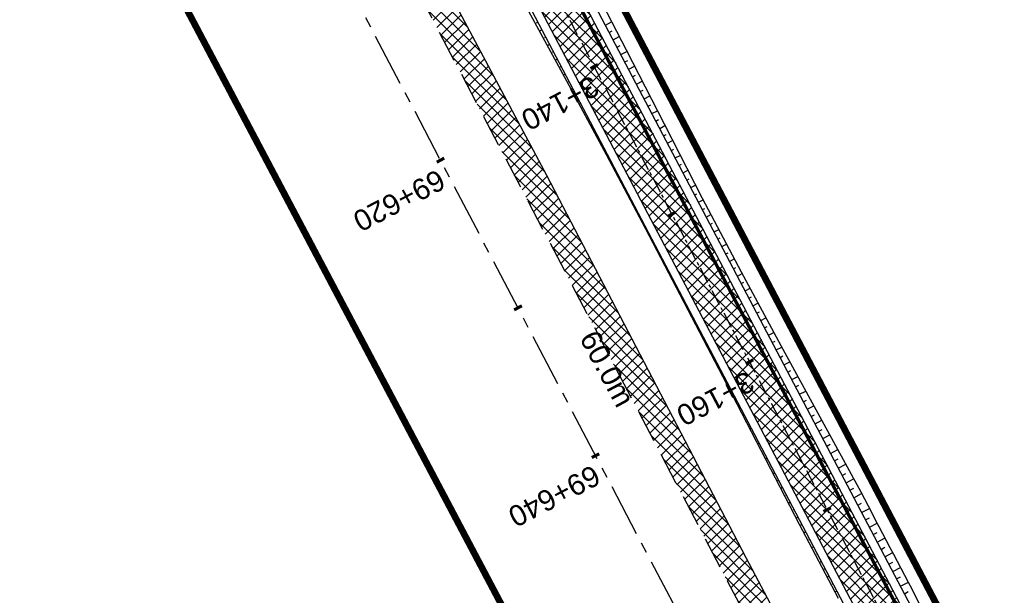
# Model space of a CAD drawing. Header units: metres. Extents: x 7529682 to 7533711, y 5721186 to 5727842.
# Tile 27 of 112: x 7531145 to 7531204, y 5724994 to 5725029. Entities that reach past the tile are written whole.
import ezdxf

# ---------------------------------------------------------------- set-up
doc = ezdxf.new("R2010")
doc.units = ezdxf.units.M
for name, pattern in [('817-dzialki-09-05-04$0$HIDDEN', [0.375, 0.25, -0.125]), ('CENTER', [50.8, 31.75, -6.35, 6.35, -6.35]), ('HIDDEN', [9.525, 6.35, -3.175])]:
    doc.linetypes.add(name, pattern=pattern)
for name, color, linetype in [('C-DROGI-SYTUACJA-ETYKIETY', 7, 'Continuous'), ('D-hatch-pobocza', 131, 'Continuous'), ('D-pobocza', 7, 'Continuous'), ('D-skarpa', 7, 'Continuous'), ('D-skarpa-kreskowanie', 7, 'Continuous')]:
    doc.layers.add(name, color=color, linetype=linetype)
doc.layers.add('D-hatch-ciag-pieszo-rowerowy', color=7, linetype='Continuous', lineweight=13, true_color=0xff9f80)
doc.layers.add('D-LR-etap-III', color=7, linetype='817-dzialki-09-05-04$0$HIDDEN', lineweight=50, true_color=0xff1aff)
for name, color, linetype, lineweight in [('D-krawędzie', 7, 'Continuous', 30), ('D-obrzeża', 7, 'Continuous', 30), ('D-oś', 10, 'CENTER', 30), ('Sieci-T-kanal technologiczny', 4, 'kt kanał technologiczny', 30)]:
    doc.layers.add(name, color=color, linetype=linetype, lineweight=lineweight)
doc.layers.add('D-opis-KT-dlugosci', color=7, linetype='Continuous', true_color=0xff8000)
doc.layers.add('poprzeczki', color=7, linetype='Continuous', true_color=0x0000c7)
doc.styles.add('ARIAL', font='arial.ttf', dxfattribs={"height": 1})
doc.styles.get("Standard").update_dxf_attribs({"font": 'arial.ttf'})
doc.linetypes.add('kt kanał technologiczny', pattern='A,1,-0.8,["kt",Standard,S=0.5,R=0,X=-0.7,Y=-0.15],-0.3', length=2.1)

# ---------------------------------------------------------------- blocks, each defined once
blk = doc.blocks.new('AeccTickLine')
at = {"color": 0, "linetype": 'ByBlock', "lineweight": -2}
blk.add_line((0, 1), (0, -1), dxfattribs=at)

msp = doc.modelspace()

# ---------------------------------------------------------------- hatches: boundary and pattern name
at = {"layer": 'D-hatch-ciag-pieszo-rowerowy'}
h = msp.add_hatch(dxfattribs=at)
h.set_pattern_fill('ANSI37', color=256, scale=0.15, style=0)
h.set_pattern_definition([(45, (0.88535, 0.46493), (-0.33675960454, 0.33675960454), []), (135, (0.88535, 0.46493), (-0.33675960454, -0.33675960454), [])])
h.paths.add_polyline_path([(7531176.002, 5725035.633), (7531173.776, 5725034.493), (7531202.515, 5724979.795), (7531233.696, 5724920.95), (7531258.824, 5724873.473), (7531292.225, 5724809.507), (7531303.703, 5724787.477), (7531306.47, 5724787.579), (7531294.441, 5724810.665), (7531261.037, 5724874.637), (7531235.905, 5724922.12), (7531204.726, 5724980.962)])
at = {"layer": 'D-hatch-pobocza'}
h = msp.add_hatch(dxfattribs=at)
h.set_pattern_fill('ANSI37', color=256, scale=0.15, style=0)
h.set_pattern_definition([(45, (0, 0), (-0.33675960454, 0.33675960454), []), (135, (0, 0), (-0.33675960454, -0.33675960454), [])])
h.paths.add_polyline_path([(7531224.12, 5724929.62), (7531213.15, 5724949.98), (7531200.73, 5724973.91), (7531188.83, 5724996.41), (7531176.89, 5725019.33), (7531166.91, 5725038.07), (7531158.98, 5725054.059), (7531158.142, 5725051.386), (7531167.38, 5725033.767), (7531197.165, 5724976.988), (7531228.151, 5724918.034), (7531253.153, 5724870.491), (7531286.796, 5724806.654), (7531296.235, 5724788.675), (7531298.776, 5724787.518), (7531278.14, 5724826.49), (7531263.88, 5724853.83), (7531259.01, 5724862.85), (7531247.51, 5724884.88), (7531235.21, 5724908.21)])

# ---------------------------------------------------------------- linework, layer by layer
at = {"layer": 'D-krawędzie', "linetype": 'HIDDEN', "ltscale": 0.3, "flags": 128}
msp.add_lwpolyline([(7530572.01, 5726166.06), (7530599.74, 5726113.52), (7530641.555, 5726032.008), (7530660.961, 5725995.07), (7530689.128, 5725941.54), (7530707.336, 5725907.032), (7530725.256, 5725873.093), (7530743.97, 5725837.654), (7530770.527, 5725787.119), (7530787.864, 5725754.267), (7530809.898, 5725712.542), (7530824.739, 5725684.389), (7530840.856, 5725653.693), (7530860.675, 5725616.154), (7530865.283, 5725607.394), (7530878.05, 5725583.08), (7530918.172, 5725507.178), (7530950.163, 5725446.305), (7530993.419, 5725364.265), (7531022.766, 5725308.719), (7531053.81, 5725249.872), (7531081.166, 5725197.875), (7531103.902, 5725154.541), (7531128.123, 5725108.448), (7531149.3, 5725068.25), (7531167.38, 5725033.767), (7531197.165, 5724976.988), (7531228.151, 5724918.034), (7531253.153, 5724870.491), (7531286.796, 5724806.654), (7531306.74, 5724768.665), (7531335.094, 5724714.652), (7531357.319, 5724672.439), (7531373.645, 5724641.454), (7531392.162, 5724605.999), (7531418.48, 5724555.853), (7531439.727, 5724515.582), (7531476.36, 5724446.19), (7531491.8, 5724416.76), (7531531.9, 5724339.933), (7531557.227, 5724291.659), (7531569.852, 5724267.577), (7531591.376, 5724226.548), (7531610.004, 5724191.103), (7531616.883, 5724177.999), (7531629.985, 5724153.025), (7531641.007, 5724132.022), (7531664.906, 5724087.617), (7531677.644, 5724064.786), (7531683.112, 5724054.988), (7531686.753, 5724048.18), (7531695.448, 5724031.697), (7531703.749, 5724015.917), (7531709.214, 5724005.514), (7531719.389, 5723986.147), (7531726.295, 5723973), (7531732.741, 5723960.736), (7531735.13, 5723956.19)], dxfattribs=at)
at = {"layer": 'D-LR-etap-III', "ltscale": 10, "flags": 128}
msp.add_lwpolyline([(7531750.474, 5723895.103, 0.4, 0.4, 0), (7531750.505, 5723895.13, 0.4, 0.4, 0), (7531682.71, 5724022.92, 0.4, 0.4, 0), (7531619.177, 5724147.204, 0.4, 0.4, 0), (7531592.309, 5724198.489, 0.4, 0.4, 0), (7531553.264, 5724272.919, 0.4, 0.4, 0), (7531504.02, 5724366.79, 0.4, 0.4, 0), (7531482.09, 5724407.62, 0.4, 0.4, 0), (7531412.35, 5724541.183, 0.4, 0.4, 0), (7531388.464, 5724586.93, 0.4, 0.4, 0), (7531345.12, 5724669.94, 0.4, 0.4, 0), (7531127.66, 5725081.67, 0.4, 0.4, 0), (7531059.253, 5725211.041, 0.4, 0.4, 0), (7531008.007, 5725307.954, 0.4, 0.4, 0), (7530964.182, 5725390.836, 0.4, 0.4, 0), (7530914.557, 5725484.684, 0.4, 0.4, 0), (7530865.243, 5725577.494, 0.4, 0.4, 0), (7530840.085, 5725624.059, 0.4, 0.4, 0), (7530802.56, 5725694.925, 0.4, 0.4, 0), (7530755.54, 5725787.51, 0.4, 0.4, 0), (7530708.718, 5725876.303, 0.4, 0.4, 0), (7530695.12, 5725902.09, 0.4, 0.4, 0), (7530642.914, 5726001.078, 0.4, 0.4, 0), (7530634.935, 5726016.147, 0.4, 0.4, 0), (7530610.82, 5726061.93, 0.4, 0.4, 0), (7530610.82, 5726061.93, 0.4, 0.4, 0), (7530607.21, 5726063.51, 0.4, 0.4, 0), (7530597.42, 5726080.68, 0.4, 0.4, 0), (7530591.16, 5726088.44, 0.4, 0.4, 0), (7530581.28, 5726107.21, 0.4, 0.4, 0), (7530571.29, 5726130.56, 0.4, 0.4, 0), (7530549.555, 5726171.527, 0.4, 0.4, 0), (7530531.014, 5726206.474, 0.4, 0.4, 0), (7530516.461, 5726236.017, 0.4, 0.4, 0), (7530500.799, 5726266.141, 0.4, 0.4, 0), (7530491.35, 5726283.94, 0.4, 0.4, 0), (7530482.4, 5726303.41, 0.4, 0.4, 0), (7530482.4, 5726303.41, 0.4, 0.4, 0), (7530450.41, 5726357.28, 0.4, 0.4, 0), (7530397.759, 5726458.5, 0.4, 0.4, 0), (7530334.708, 5726583.665, 0.4, 0.4, 0), (7530303.939, 5726645.168, 0.4, 0.4, 0), (7530300.51, 5726651.778, 0.4, 0.4, 0), (7530289.214, 5726671.967, 0.4, 0.4, 0), (7530281.54, 5726685.57, 0.4, 0.4, 0), (7530261.371, 5726724.163, 0.4, 0.4, 0), (7530254.03, 5726738.21, 0.4, 0.4, 0), (7530197.22, 5726845.06, 0.4, 0.4, 0), (7530194.71, 5726849.15, 0.4, 0.4, 0), (7530195.92, 5726850.75, 0.4, 0.4, 0), (7530170.547, 5726892.961, 0.4, 0.4, 0), (7530143.175, 5726945.066, 0.4, 0.4, 0), (7530105.06, 5727018.32, 0.4, 0.4, 0), (7530100.06, 5727027.16, 0.4, 0.4, 0), (7530062.319, 5727099.625, 0.4, 0.4, 0), (7530015.379, 5727189.42, 0.4, 0.4, 0), (7529983.208, 5727250.207, 0.4, 0.4, 0), (7529953.284, 5727306.747, 0.4, 0.4, 0), (7529900.671, 5727406.159, 0.4, 0.4, 0), (7529890.63, 5727425.131, 0.4, 0.4, 0), (7529875.155, 5727454.426, 0.4, 0.4, 0), (7529857.56, 5727487.787, 0.4, 0.4, 0), (7529835.194, 5727530.193, 0.4, 0.4, 0), (7529811.741, 5727574.662, 0.4, 0.4, 0), (7529792.102, 5727611.923, 0.4, 0.4, 0), (7529768.066, 5727657.47, 0.4, 0.4, 0), (7529755.211, 5727682.131, 0.4, 0.4, 0), (7529753.31, 5727681.13, 0.4, 0.4, 0), (7529739.21, 5727707.77, 0.4, 0.4, 0), (7529735.395, 5727711.252, 0.4, 0.4, 0), (7529725.42, 5727730.2, 0.4, 0.4, 0), (7529723.55, 5727729.88, 0.4, 0.4, 0), (7529695.567, 5727782.932, 0.4, 0.4, 0), (7529717.68, 5727794.024, 0.4, 0.4, 0), (7529736.275, 5727758.647, 0.4, 0.4, 0), (7529736.275, 5727758.647, 0.4, 0.4, 0), (7529744.511, 5727750.406, 0.4, 0.4, 0), (7529744.511, 5727750.406, 0.4, 0.4, 0), (7529750.283, 5727738.55, 0.4, 0.4, 0), (7529777.109, 5727687.569, 0.4, 0.4, 0), (7529796.515, 5727651.33, 0.4, 0.4, 0), (7529814.938, 5727616.793, 0.4, 0.4, 0), (7529839.007, 5727572.304, 0.4, 0.4, 0), (7529860.618, 5727532.509, 0.4, 0.4, 0), (7529882.349, 5727491.504, 0.4, 0.4, 0), (7529904.865, 5727449.096, 0.4, 0.4, 0), (7529920.747, 5727418.885, 0.4, 0.4, 0), (7529946.677, 5727368.547, 0.4, 0.4, 0), (7529972.025, 5727320.573, 0.4, 0.4, 0), (7529987.74, 5727290.153, 0.4, 0.4, 0), (7529996.497, 5727273.662, 0.4, 0.4, 0), (7530017.541, 5727234.203, 0.4, 0.4, 0), (7530033.054, 5727204.864, 0.4, 0.4, 0), (7530051.623, 5727170.223, 0.4, 0.4, 0), (7530069.277, 5727137.016, 0.4, 0.4, 0), (7530089.385, 5727097.534, 0.4, 0.4, 0), (7530109.713, 5727060.747, 0.4, 0.4, 0), (7530136.77, 5727011.64, 0.4, 0.4, 0), (7530162.447, 5726962.744, 0.4, 0.4, 0), (7530187.674, 5726916.992, 0.4, 0.4, 0), (7530207.821, 5726879.335, 0.4, 0.4, 0), (7530230.626, 5726834.519, 0.4, 0.4, 0), (7530262.288, 5726776.618, 0.4, 0.4, 0), (7530277.51, 5726760.213, 0.4, 0.4, 0), (7530286.037, 5726744.107, 0.4, 0.4, 0), (7530288.097, 5726735.884, 0.4, 0.4, 0), (7530290.394, 5726725.047, 0.4, 0.4, 0), (7530296.177, 5726713.583, 0.4, 0.4, 0), (7530302.726, 5726701.182, 0.4, 0.4, 0), (7530325.685, 5726657.466, 0.4, 0.4, 0), (7530343.244, 5726623.649, 0.4, 0.4, 0), (7530360.23, 5726591.747, 0.4, 0.4, 0), (7530383.209, 5726548.059, 0.4, 0.4, 0), (7530406.018, 5726503.606, 0.4, 0.4, 0), (7530427.465, 5726462.62, 0.4, 0.4, 0), (7530447.928, 5726424.388, 0.4, 0.4, 0), (7530471.127, 5726379.921, 0.4, 0.4, 0), (7530490.501, 5726343.033, 0.4, 0.4, 0), (7530509.499, 5726306.733, 0.4, 0.4, 0), (7530529.89, 5726267.244, 0.4, 0.4, 0), (7530543.852, 5726238.99, 0.4, 0.4, 0), (7530554.809, 5726218.944, 0.4, 0.4, 0), (7530559.027, 5726212.223, 0.4, 0.4, 0), (7530563.061, 5726206.41, 0.4, 0.4, 0), (7530566.934, 5726200.464, 0.4, 0.4, 0), (7530569.771, 5726194.902, 0.4, 0.4, 0), (7530571.473, 5726191.282, 0.4, 0.4, 0), (7530572.839, 5726188.025, 0.4, 0.4, 0), (7530575.295, 5726182.035, 0.4, 0.4, 0), (7530579.737, 5726173.306, 0.4, 0.4, 0), (7530583.3, 5726167.41, 0.4, 0.4, 0), (7530593.4, 5726163.33, 0.4, 0.4, 0), (7530598.618, 5726155.264, 0.4, 0.4, 0), (7530608.258, 5726140.497, 0.4, 0.4, 0), (7530603.27, 5726136.83, 0.4, 0.4, 0), (7530606.53, 5726131.84, 0.4, 0.4, 0), (7530604.239, 5726124.217, 0.4, 0.4, 0), (7530605.847, 5726121.63, 0.4, 0.4, 0), (7530608.972, 5726116.164, 0.4, 0.4, 0), (7530618.114, 5726097.791, 0.4, 0.4, 0), (7530651.213, 5726034.96, 0.4, 0.4, 0), (7530670.244, 5725998.611, 0.4, 0.4, 0), (7530698.075, 5725945.953, 0.4, 0.4, 0), (7530716.506, 5725911.305, 0.4, 0.4, 0), (7530735.223, 5725875.667, 0.4, 0.4, 0), (7530752.504, 5725842.155, 0.4, 0.4, 0), (7530778.311, 5725793.501, 0.4, 0.4, 0), (7530797.5, 5725756.382, 0.4, 0.4, 0), (7530812.519, 5725728.289, 0.4, 0.4, 0), (7530820.039, 5725713.16, 0.4, 0.4, 0), (7530822.422, 5725710.194, 0.4, 0.4, 0), (7530833.155, 5725688.801, 0.4, 0.4, 0), (7530849.629, 5725656.159, 0.4, 0.4, 0), (7530867.983, 5725621.964, 0.4, 0.4, 0), (7530872.63, 5725612.888, 0.4, 0.4, 0), (7530880.354, 5725597.595, 0.4, 0.4, 0), (7530883.839, 5725593.389, 0.4, 0.4, 0), (7530891.782, 5725587.763, 0.4, 0.4, 0), (7530895.039, 5725584.281, 0.4, 0.4, 0), (7530897.034, 5725580.941, 0.4, 0.4, 0), (7530900.952, 5725579.946, 0.4, 0.4, 0), (7530904.81, 5725571.977, 0.4, 0.4, 0), (7530903.682, 5725568.566, 0.4, 0.4, 0), (7530908.901, 5725558.845, 0.4, 0.4, 0), (7530910.252, 5725545.672, 0.4, 0.4, 0), (7530912.873, 5725538.646, 0.4, 0.4, 0), (7530945.278, 5725478.464, 0.4, 0.4, 0), (7530959.692, 5725450.246, 0.4, 0.4, 0), (7531002.827, 5725368.192, 0.4, 0.4, 0), (7531044.704, 5725290.314, 0.4, 0.4, 0), (7531064.099, 5725253.213, 0.4, 0.4, 0), (7531083.01, 5725216.678, 0.4, 0.4, 0), (7531113.013, 5725158.466, 0.4, 0.4, 0), (7531137.364, 5725113.071, 0.4, 0.4, 0), (7531150.831, 5725086.712, 0.4, 0.4, 0), (7531159.746, 5725076.641, 0.4, 0.4, 0), (7531166.31, 5725074.58, 0.4, 0.4, 0), (7531172.29, 5725062.58, 0.4, 0.4, 0), (7531170.59, 5725055.606, 0.4, 0.4, 0), (7531173.733, 5725044.081, 0.4, 0.4, 0), (7531215.342, 5724964.86, 0.4, 0.4, 0), (7531238.054, 5724921.685, 0.4, 0.4, 0), (7531262.39, 5724875.283, 0.4, 0.4, 0), (7531295.587, 5724811.266, 0.4, 0.4, 0), (7531348.488, 5724712.363, 0.4, 0.4, 0), (7531363.741, 5724682.684, 0.4, 0.4, 0), (7531366.987, 5724675.865, 0.4, 0.4, 0), (7531382.541, 5724646.111, 0.4, 0.4, 0), (7531401.299, 5724610.875, 0.4, 0.4, 0), (7531428.965, 5724558.862, 0.4, 0.4, 0), (7531449.111, 5724520.398, 0.4, 0.4, 0), (7531477.293, 5724465.831, 0.4, 0.4, 0), (7531500.996, 5724421.113, 0.4, 0.4, 0), (7531512.122, 5724400.549, 0.4, 0.4, 0), (7531513.782, 5724396.757, 0.4, 0.4, 0), (7531526.32, 5724379.39, 0.4, 0.4, 0), (7531566.784, 5724302.736, 0.4, 0.4, 0), (7531612.277, 5724225.61, 0.4, 0.4, 0), (7531620.493, 5724210.548, 0.4, 0.4, 0), (7531631.578, 5724196.258, 0.4, 0.4, 0), (7531653.484, 5724152.434, 0.4, 0.4, 0), (7531661.151, 5724128.494, 0.4, 0.4, 0), (7531673.881, 5724101.186, 0.4, 0.4, 0), (7531684.691, 5724081.184, 0.4, 0.4, 0), (7531699.212, 5724051.17, 0.4, 0.4, 0), (7531704.034, 5724040.584, 0.4, 0.4, 0), (7531704.034, 5724040.584, 0.4, 0.4, 0), (7531703.913, 5724037.17, 0.4, 0.4, 0), (7531736.42, 5723969.232, 0.4, 0.4, 0), (7531738.285, 5723967.699, 0.4, 0.4, 0), (7531742.181, 5723962.346, 0.4, 0.4, 0), (7531744.286, 5723958.616, 0.4, 0.4, 0), (7531755.393, 5723944.193, 0.4, 0.4, 0), (7531758.69, 5723936.76, 0.4, 0.4, 0), (7531780.08, 5723929.25, 0.4, 0.4, 0), (7531792.612, 5723906.338, 0.4, 0.4, 0), (7531792.612, 5723906.338, 0.4, 0.4, 0), (7531756.962, 5723883.055, 0.4, 0.4, 0), (7531750.46, 5723895.13, 0.4, 0.4, 0), (7531750.46, 5723895.13, 0, 0, 0)], format="xyseb", dxfattribs=at)
at = {"layer": 'D-obrzeża'}
for points in [[(7531306.47, 5724787.579), (7531294.441, 5724810.665), (7531261.037, 5724874.637), (7531235.905, 5724922.12), (7531204.726, 5724980.962), (7531173.078, 5725041.197, -0.068789), (7531170.289, 5725048.924), (7531169.644, 5725051.962, 0.068574), (7531168.256, 5725055.815), (7531166.709, 5725058.764, -0.29099), (7531166.888, 5725060.903), (7531168.105, 5725062.505)], [(7531162.547, 5725061.318), (7531165.882, 5725054.959, -0.068574), (7531167.27, 5725051.106), (7531167.915, 5725048.068, 0.068789), (7531170.704, 5725040.34), (7531202.515, 5724979.795), (7531233.696, 5724920.95), (7531258.824, 5724873.473), (7531292.225, 5724809.507), (7531312.052, 5724771.454), (7531340.423, 5724719.339, -0.00902), (7531345.426, 5724709.741), (7531362.629, 5724675.233), (7531378.958, 5724644.242), (7531397.477, 5724608.783), (7531423.79, 5724558.646), (7531445.036, 5724518.378), (7531473.71, 5724463.87), (7531497.095, 5724419.316), (7531505.905, 5724402.511, -0.033171), (7531508.586, 5724396.451), (7531511.248, 5724389.164)]]:
    msp.add_lwpolyline(points, format="xyb", dxfattribs=at)
at = {"layer": 'D-oś', "ltscale": 0.03}
msp.add_lwpolyline([(7531156.869, 5725074.83), (7531166.993, 5725055.55, -0.068732), (7531168.479, 5725051.432), (7531169.1, 5725048.503, 0.068783), (7531171.89, 5725040.776), (7531203.621, 5724980.378), (7531234.8, 5724921.535), (7531259.931, 5724874.055), (7531293.333, 5724810.086), (7531313.16, 5724772.033), (7531341.529, 5724719.923, -0.009023), (7531346.533, 5724710.322), (7531363.735, 5724675.815), (7531380.065, 5724644.823), (7531398.584, 5724609.363), (7531424.897, 5724559.228), (7531446.142, 5724518.961), (7531474.816, 5724464.452), (7531498.201, 5724419.897)], format="xyb", dxfattribs=at)
at = {"layer": 'D-oś', "ltscale": 0.1}
msp.add_lwpolyline([(7531488.683, 5724414.901), (7531465.302, 5724459.448), (7531436.63, 5724513.951), (7531415.383, 5724554.223), (7531389.061, 5724604.375), (7531370.545, 5724639.828), (7531354.222, 5724670.808), (7531331.996, 5724713.024), (7531303.641, 5724767.038), (7531283.699, 5724805.024), (7531250.055, 5724868.862), (7531225.053, 5724916.406), (7531194.065, 5724975.362), (7531164.28, 5725032.142), (7531146.202, 5725066.622)], dxfattribs=at)
at = {"layer": 'D-pobocza'}
for points in [[(7531307.023, 5724787.599), (7531294.884, 5724810.896), (7531261.48, 5724874.869), (7531236.347, 5724922.354), (7531205.169, 5724981.195), (7531173.553, 5725041.368, -0.068789), (7531170.764, 5725049.096), (7531170.119, 5725052.133, 0.068574), (7531168.73, 5725055.986), (7531167.152, 5725058.996, -0.29099), (7531167.286, 5725060.6), (7531168.707, 5725062.47)], [(7531162.212, 5725060.882), (7531165.407, 5725054.788, -0.068574), (7531166.795, 5725050.935), (7531167.44, 5725047.896, 0.068789), (7531170.23, 5725040.168), (7531202.073, 5724979.562), (7531233.254, 5724920.716), (7531258.382, 5724873.241), (7531291.782, 5724809.276), (7531303.156, 5724787.446)]]:
    msp.add_lwpolyline(points, format="xyb", dxfattribs=at)
msp.add_lwpolyline([(7531298.776, 5724787.518), (7531278.14, 5724826.49), (7531263.88, 5724853.83), (7531259.01, 5724862.85), (7531247.51, 5724884.88), (7531235.21, 5724908.21), (7531224.12, 5724929.62), (7531213.15, 5724949.98), (7531200.73, 5724973.91), (7531188.83, 5724996.41), (7531176.89, 5725019.33), (7531166.91, 5725038.07), (7531158.98, 5725054.059), (7531158.142, 5725051.386)], dxfattribs=at)
at = {"layer": 'D-skarpa', "linetype": 'Continuous'}
for points in [[(7531162.09, 5725060.713), (7531164.161, 5725056.921), (7531165.197, 5725054.607), (7531165.214, 5725054.57), (7531165.359, 5725054.23), (7531165.967, 5725052.601), (7531166.138, 5725052.045), (7531166.405, 5725050.991), (7531167.047, 5725048.067), (7531167.315, 5725046.94, 0.030626), (7531169.461, 5725040.9), (7531170.004, 5725039.785), (7531170.889, 5725038.169), (7531178.072, 5725024.998), (7531180.446, 5725020.598), (7531182.775, 5725016.173), (7531187.409, 5725007.312), (7531189.712, 5725002.874), (7531192.002, 5724998.429), (7531194.338, 5724994.008)], [(7531166.993, 5725059.883), (7531167.654, 5725058.755), (7531168.935, 5725056.57), (7531168.962, 5725056.524), (7531169.198, 5725056.105), (7531170.155, 5725054.031), (7531170.393, 5725053.302), (7531170.745, 5725051.912), (7531171.368, 5725048.984), (7531171.592, 5725048.01, 0.033174), (7531173.455, 5725042.805), (7531173.931, 5725041.848), (7531177.098, 5725035.783), (7531179.339, 5725031.312), (7531181.632, 5725026.869), (7531183.914, 5725022.42), (7531186.195, 5725017.97), (7531188.532, 5725013.55), (7531190.908, 5725009.15), (7531195.689, 5725000.366, -0.001638), (7531202.64, 5724987.073)]]:
    msp.add_lwpolyline(points, format="xyb", dxfattribs=at)
at = {"layer": 'D-skarpa-kreskowanie', "linetype": 'Continuous'}
for p, q in [((7531176.355, 5725028.513, 108.147), (7531176.278, 5725028.472, 108.088)), ((7531180.393, 5725028.352, 108.281), (7531180.765, 5725028.548, 108)), ((7531176.588, 5725028.07, 108.148), (7531176.439, 5725027.992, 108.036)), ((7531180.626, 5725027.91, 108.281), (7531180.81, 5725028.007, 108.143)), ((7531176.821, 5725027.627, 108.149), (7531176.75, 5725027.59, 108.095)), ((7531177.053, 5725027.185, 108.15), (7531176.918, 5725027.114, 108.048)), ((7531180.858, 5725027.467, 108.282), (7531181.224, 5725027.659, 108.007)), ((7531181.091, 5725027.024, 108.283), (7531181.272, 5725027.12, 108.147)), ((7531177.286, 5725026.742, 108.15), (7531177.222, 5725026.708, 108.102)), ((7531181.323, 5725026.582, 108.284), (7531181.682, 5725026.77, 108.014)), ((7531177.518, 5725026.3, 108.151), (7531177.397, 5725026.236, 108.06)), ((7531181.556, 5725026.139, 108.285), (7531181.733, 5725026.232, 108.152)), ((7531177.751, 5725025.857, 108.152), (7531177.694, 5725025.827, 108.109)), ((7531177.983, 5725025.414, 108.153), (7531177.876, 5725025.358, 108.072)), ((7531181.789, 5725025.697, 108.286), (7531182.139, 5725025.88, 108.023)), ((7531182.021, 5725025.254, 108.287), (7531182.194, 5725025.345, 108.157)), ((7531178.216, 5725024.972, 108.154), (7531178.165, 5725024.945, 108.116)), ((7531182.254, 5725024.811, 108.288), (7531182.595, 5725024.991, 108.031)), ((7531178.448, 5725024.529, 108.155), (7531178.352, 5725024.478, 108.083)), ((7531182.486, 5725024.369, 108.289), (7531182.655, 5725024.457, 108.162)), ((7531178.681, 5725024.086, 108.156), (7531178.635, 5725024.062, 108.122)), ((7531178.913, 5725023.644, 108.157), (7531178.827, 5725023.598, 108.092)), ((7531182.719, 5725023.926, 108.29), (7531183.051, 5725024.101, 108.039)), ((7531182.951, 5725023.483, 108.291), (7531183.115, 5725023.57, 108.167)), ((7531179.146, 5725023.201, 108.158), (7531179.105, 5725023.18, 108.127)), ((7531183.184, 5725023.041, 108.292), (7531183.508, 5725023.211, 108.048)), ((7531179.379, 5725022.758, 108.159), (7531179.302, 5725022.718, 108.101)), ((7531183.416, 5725022.598, 108.293), (7531183.576, 5725022.682, 108.172)), ((7531179.611, 5725022.316, 108.16), (7531179.575, 5725022.297, 108.133)), ((7531179.844, 5725021.873, 108.161), (7531179.777, 5725021.838, 108.11)), ((7531183.649, 5725022.156, 108.294), (7531183.964, 5725022.321, 108.056)), ((7531183.882, 5725021.713, 108.295), (7531184.037, 5725021.795, 108.178)), ((7531180.076, 5725021.431, 108.162), (7531180.045, 5725021.414, 108.138)), ((7531184.114, 5725021.27, 108.296), (7531184.42, 5725021.431, 108.065)), ((7531180.309, 5725020.988, 108.163), (7531180.252, 5725020.958, 108.12)), ((7531184.347, 5725020.828, 108.297), (7531184.498, 5725020.907, 108.183)), ((7531180.541, 5725020.545, 108.164), (7531180.515, 5725020.531, 108.144)), ((7531180.774, 5725020.103, 108.165), (7531180.721, 5725020.075, 108.125)), ((7531184.579, 5725020.385, 108.297), (7531184.877, 5725020.541, 108.073)), ((7531184.812, 5725019.942, 108.298), (7531184.958, 5725020.019, 108.188)), ((7531181.006, 5725019.66, 108.166), (7531180.98, 5725019.646, 108.146)), ((7531185.044, 5725019.5, 108.299), (7531185.333, 5725019.651, 108.082)), ((7531181.239, 5725019.217, 108.166), (7531181.187, 5725019.19, 108.127)), ((7531185.277, 5725019.057, 108.3), (7531185.419, 5725019.132, 108.193)), ((7531181.471, 5725018.775, 108.167), (7531181.446, 5725018.761, 108.148)), ((7531181.704, 5725018.332, 108.168), (7531181.653, 5725018.305, 108.13)), ((7531185.509, 5725018.615, 108.301), (7531185.789, 5725018.761, 108.091)), ((7531185.742, 5725018.172, 108.302), (7531185.88, 5725018.244, 108.198)), ((7531181.937, 5725017.89, 108.169), (7531181.911, 5725017.876, 108.15)), ((7531185.974, 5725017.729, 108.303), (7531186.247, 5725017.872, 108.098)), ((7531182.169, 5725017.447, 108.17), (7531182.118, 5725017.42, 108.132)), ((7531186.207, 5725017.287, 108.304), (7531186.344, 5725017.358, 108.201)), ((7531182.402, 5725017.004, 108.171), (7531182.376, 5725016.991, 108.152)), ((7531182.634, 5725016.562, 108.172), (7531182.584, 5725016.535, 108.134)), ((7531186.44, 5725016.844, 108.305), (7531186.714, 5725016.988, 108.098)), ((7531182.867, 5725016.119, 108.173), (7531182.842, 5725016.106, 108.154)), ((7531186.672, 5725016.401, 108.306), (7531186.81, 5725016.474, 108.202)), ((7531186.905, 5725015.959, 108.307), (7531187.181, 5725016.104, 108.099)), ((7531183.099, 5725015.676, 108.174), (7531183.049, 5725015.65, 108.136)), ((7531187.137, 5725015.516, 108.308), (7531187.276, 5725015.589, 108.203)), ((7531183.332, 5725015.234, 108.175), (7531183.306, 5725015.22, 108.156)), ((7531183.564, 5725014.791, 108.176), (7531183.512, 5725014.764, 108.136)), ((7531187.37, 5725015.073, 108.309), (7531187.649, 5725015.22, 108.099)), ((7531183.797, 5725014.349, 108.177), (7531183.77, 5725014.335, 108.157)), ((7531187.602, 5725014.631, 108.31), (7531187.742, 5725014.704, 108.204)), ((7531187.835, 5725014.188, 108.311), (7531188.116, 5725014.336, 108.099)), ((7531184.03, 5725013.906, 108.178), (7531183.975, 5725013.877, 108.137)), ((7531188.067, 5725013.746, 108.312), (7531188.209, 5725013.82, 108.205)), ((7531184.262, 5725013.463, 108.179), (7531184.235, 5725013.449, 108.158)), ((7531184.495, 5725013.021, 108.18), (7531184.439, 5725012.991, 108.138)), ((7531188.3, 5725013.303, 108.313), (7531188.584, 5725013.452, 108.098)), ((7531188.532, 5725012.86, 108.313), (7531188.677, 5725012.936, 108.204)), ((7531184.727, 5725012.578, 108.181), (7531184.699, 5725012.563, 108.159)), ((7531188.765, 5725012.418, 108.314), (7531189.06, 5725012.572, 108.093)), ((7531184.96, 5725012.135, 108.182), (7531184.902, 5725012.105, 108.138)), ((7531188.998, 5725011.975, 108.315), (7531189.147, 5725012.054, 108.203)), ((7531185.192, 5725011.693, 108.182), (7531185.163, 5725011.677, 108.161)), ((7531185.425, 5725011.25, 108.183), (7531185.366, 5725011.219, 108.139)), ((7531189.23, 5725011.532, 108.316), (7531189.535, 5725011.692, 108.087)), ((7531189.463, 5725011.09, 108.317), (7531189.618, 5725011.171, 108.201)), ((7531185.657, 5725010.807, 108.184), (7531185.627, 5725010.792, 108.162)), ((7531189.695, 5725010.647, 108.318), (7531190.01, 5725010.813, 108.081)), ((7531185.89, 5725010.365, 108.185), (7531185.829, 5725010.333, 108.14)), ((7531189.928, 5725010.205, 108.319), (7531190.088, 5725010.289, 108.199)), ((7531186.122, 5725009.922, 108.186), (7531186.092, 5725009.906, 108.163)), ((7531186.355, 5725009.48, 108.187), (7531186.293, 5725009.447, 108.14)), ((7531190.16, 5725009.762, 108.32), (7531190.485, 5725009.933, 108.075)), ((7531190.393, 5725009.319, 108.321), (7531190.558, 5725009.406, 108.197)), ((7531186.588, 5725009.037, 108.188), (7531186.556, 5725009.02, 108.164)), ((7531190.625, 5725008.877, 108.322), (7531190.961, 5725009.053, 108.069)), ((7531186.82, 5725008.594, 108.189), (7531186.756, 5725008.561, 108.141)), ((7531190.858, 5725008.434, 108.323), (7531191.029, 5725008.524, 108.194)), ((7531187.053, 5725008.152, 108.19), (7531187.02, 5725008.135, 108.166)), ((7531187.285, 5725007.709, 108.191), (7531187.22, 5725007.675, 108.141)), ((7531191.091, 5725007.991, 108.324), (7531191.439, 5725008.174, 108.061)), ((7531191.323, 5725007.549, 108.325), (7531191.5, 5725007.642, 108.191)), ((7531187.518, 5725007.266, 108.192), (7531187.484, 5725007.249, 108.167)), ((7531191.556, 5725007.106, 108.326), (7531191.917, 5725007.296, 108.054)), ((7531187.75, 5725006.824, 108.193), (7531187.681, 5725006.788, 108.141)), ((7531191.788, 5725006.663, 108.327), (7531191.972, 5725006.76, 108.188)), ((7531187.983, 5725006.381, 108.194), (7531187.947, 5725006.362, 108.167)), ((7531188.215, 5725005.939, 108.195), (7531188.142, 5725005.9, 108.139)), ((7531192.021, 5725006.221, 108.328), (7531192.395, 5725006.418, 108.046)), ((7531192.253, 5725005.778, 108.329), (7531192.444, 5725005.878, 108.185)), ((7531188.448, 5725005.496, 108.196), (7531188.41, 5725005.476, 108.167)), ((7531192.486, 5725005.336, 108.329), (7531192.873, 5725005.539, 108.038)), ((7531188.68, 5725005.053, 108.197), (7531188.602, 5725005.012, 108.138)), ((7531192.718, 5725004.893, 108.33), (7531192.915, 5725004.996, 108.182)), ((7531188.913, 5725004.611, 108.198), (7531188.873, 5725004.59, 108.167)), ((7531189.146, 5725004.168, 108.198), (7531189.063, 5725004.125, 108.136)), ((7531192.951, 5725004.45, 108.331), (7531193.351, 5725004.661, 108.03)), ((7531193.183, 5725004.008, 108.332), (7531193.387, 5725004.115, 108.179)), ((7531189.378, 5725003.725, 108.199), (7531189.336, 5725003.703, 108.167)), ((7531193.416, 5725003.565, 108.333), (7531193.829, 5725003.782, 108.022)), ((7531189.611, 5725003.283, 108.2), (7531189.523, 5725003.237, 108.135)), ((7531193.649, 5725003.122, 108.334), (7531193.858, 5725003.233, 108.176)), ((7531189.843, 5725002.84, 108.201), (7531189.798, 5725002.817, 108.168)), ((7531190.076, 5725002.398, 108.202), (7531189.983, 5725002.349, 108.132)), ((7531193.881, 5725002.68, 108.335), (7531194.307, 5725002.904, 108.014)), ((7531194.114, 5725002.237, 108.336), (7531194.33, 5725002.351, 108.173)), ((7531190.308, 5725001.955, 108.203), (7531190.26, 5725001.929, 108.167)), ((7531194.346, 5725001.795, 108.337), (7531194.786, 5725002.025, 108.006)), ((7531190.541, 5725001.512, 108.204), (7531190.441, 5725001.46, 108.129)), ((7531194.579, 5725001.352, 108.338), (7531194.802, 5725001.469, 108.17)), ((7531194.811, 5725000.909, 108.339), (7531195.264, 5725001.147, 107.998)), ((7531190.773, 5725001.07, 108.205), (7531190.722, 5725001.042, 108.166)), ((7531191.006, 5725000.627, 108.206), (7531190.899, 5725000.571, 108.125)), ((7531195.044, 5725000.467, 108.34), (7531195.273, 5725000.587, 108.167)), ((7531191.239, 5725000.184, 108.207), (7531191.183, 5725000.155, 108.165)), ((7531195.276, 5725000.024, 108.341), (7531195.741, 5725000.268, 107.991)), ((7531191.471, 5724999.742, 108.208), (7531191.357, 5724999.682, 108.122)), ((7531195.509, 5724999.581, 108.342), (7531195.742, 5724999.704, 108.166)), ((7531195.741, 5724999.139, 108.343), (7531196.208, 5724999.384, 107.991)), ((7531191.704, 5724999.299, 108.209), (7531191.645, 5724999.268, 108.164)), ((7531191.936, 5724998.856, 108.21), (7531191.815, 5724998.793, 108.118)), ((7531195.974, 5724998.696, 108.344), (7531196.208, 5724998.819, 108.167)), ((7531192.169, 5724998.414, 108.211), (7531192.107, 5724998.381, 108.164)), ((7531196.207, 5724998.254, 108.345), (7531196.676, 5724998.5, 107.991)), ((7531192.401, 5724997.971, 108.212), (7531192.278, 5724997.907, 108.119)), ((7531196.439, 5724997.811, 108.345), (7531196.674, 5724997.934, 108.168)), ((7531196.672, 5724997.368, 108.346), (7531197.143, 5724997.616, 107.991)), ((7531192.634, 5724997.529, 108.213), (7531192.573, 5724997.497, 108.167)), ((7531192.866, 5724997.086, 108.214), (7531192.745, 5724997.022, 108.122)), ((7531196.904, 5724996.926, 108.347), (7531197.141, 5724997.05, 108.169)), ((7531193.099, 5724996.643, 108.214), (7531193.039, 5724996.612, 108.169)), ((7531197.137, 5724996.483, 108.348), (7531197.611, 5724996.732, 107.992)), ((7531193.331, 5724996.201, 108.215), (7531193.213, 5724996.138, 108.126)), ((7531197.369, 5724996.04, 108.349), (7531197.607, 5724996.165, 108.17)), ((7531197.602, 5724995.598, 108.35), (7531198.078, 5724995.848, 107.992)), ((7531193.564, 5724995.758, 108.216), (7531193.505, 5724995.727, 108.172)), ((7531193.797, 5724995.315, 108.217), (7531193.68, 5724995.254, 108.129)), ((7531197.834, 5724995.155, 108.351), (7531198.072, 5724995.28, 108.172)), ((7531194.029, 5724994.873, 108.218), (7531193.971, 5724994.842, 108.175)), ((7531198.067, 5724994.712, 108.352), (7531198.542, 5724994.962, 107.994)), ((7531194.262, 5724994.43, 108.219), (7531194.147, 5724994.37, 108.133)), ((7531198.3, 5724994.27, 108.353), (7531198.537, 5724994.395, 108.174))]:
    msp.add_line(p, q, dxfattribs=at)
at = {"layer": 'Sieci-T-kanal technologiczny', "ltscale": 2}
msp.add_lwpolyline([(7531507.909, 5724400.095, 0.2, 0.2, 0), (7531476.407, 5724460.03, 0.2, 0.2, 0), (7531448.693, 5724512.739, 0.2, 0.2, 0), (7531422.29, 5724562.858, 0.2, 0.2, 0), (7531394.285, 5724616.225, 0.2, 0.2, 0), (7531366.655, 5724668.957, 0.2, 0.2, 0), (7531339.191, 5724720.787, 0.2, 0.2, 0), (7531311.251, 5724772.42, 0.2, 0.2, 0), (7531283.887, 5724824.624, 0.2, 0.2, 0), (7531267.5, 5724856.017, 0.2, 0.2, 0), (7531265.336, 5724865.562, 0.2, 0.2, 0), (7531222.472, 5724946.956, 0.2, 0.2, 0), (7531170.663, 5725044.965, 0.2, 0.2, 0), (7531161.986, 5725056.268, 0.2, 0.2, 0), (7531152.634, 5725073.583, 0.2, 0.2, 0)], format="xyseb", dxfattribs=at)

# ---------------------------------------------------------------- block references
at = {"layer": 'C-DROGI-SYTUACJA-ETYKIETY', "color": 7, "linetype": 'Continuous', "lineweight": 60, "xscale": 0.25, "yscale": 0.25, "zscale": 0.25, "rotation": 297.6801283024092}
for p in [(7531170.515, 5725020.256), (7531175.161, 5725011.4), (7531179.806, 5725002.545)]:
    msp.add_blockref('AeccTickLine', p, dxfattribs=at)
at = {"layer": 'poprzeczki', "color": 7, "linetype": 'Continuous', "lineweight": 60, "xscale": 0.25, "yscale": 0.25, "zscale": 0.25, "rotation": 297.7164706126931}
for p in [(7531179.723, 5725025.866), (7531184.374, 5725017.013), (7531189.025, 5725008.161), (7531193.676, 5724999.308)]:
    msp.add_blockref('AeccTickLine', p, dxfattribs=at)

# ---------------------------------------------------------------- texts
at = {"layer": 'C-DROGI-SYTUACJA-ETYKIETY', "color": 7}
for s, rotation, p in [('3+140', 207.71647, (7531179.565, 5725025.36)), ('69+620', 207.68013, (7531170.357, 5725019.75)), ('3+160', 207.71647, (7531188.867, 5725007.654)), ('69+640', 207.68013, (7531179.648, 5725002.038))]:
    msp.add_text(s, height=1.25, rotation=rotation, dxfattribs=at).set_placement(p)
at = {"layer": 'D-opis-KT-dlugosci', "style": 'ARIAL'}
msp.add_text('60.0m', height=1.25, rotation=298.33464, dxfattribs=at).set_placement((7531178.811, 5725009.597))

doc.saveas('drawing.dxf')
